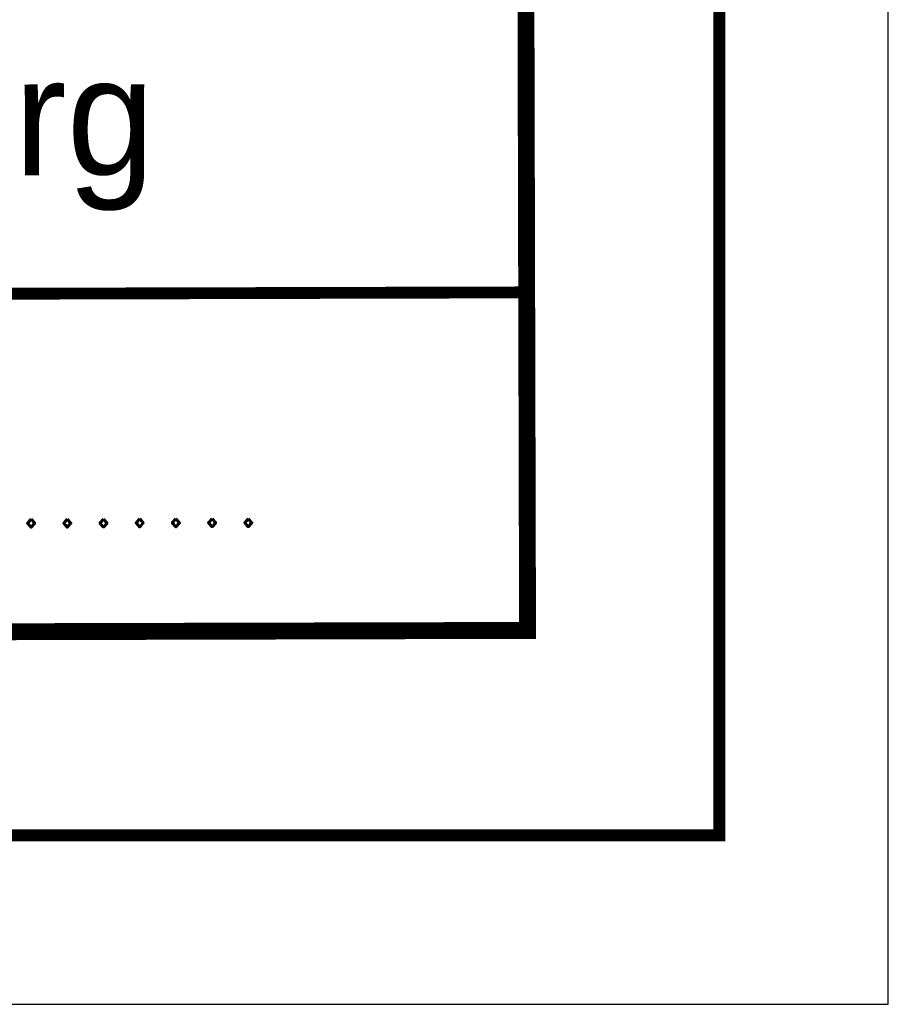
# Model space of a CAD drawing. Extents: x 0 to 1135, y 0 to 420.
# Tile 49 of 79: x 1109 to 1135, y 0 to 29. Entities that reach past the tile are written whole.
import ezdxf
from ezdxf.enums import TextEntityAlignment as Align

# ---------------------------------------------------------------- set-up
doc = ezdxf.new("R2010")
doc.units = 0
doc.header["$LTSCALE"] = 2
doc.header["$MEASUREMENT"] = 0
doc.linetypes.add('AUSGEZOGEN', pattern=[0])
doc.layers.add('LEGENDE', color=7, linetype='AUSGEZOGEN')
doc.layers.add('RAHMEN', color=250, linetype='AUSGEZOGEN')
doc.styles.add('ROMANS', font='romans.shx', dxfattribs={"width": 0.8})
doc.styles.add('UNIR-H', font='unir_h.shx', dxfattribs={"width": 0.8})

msp = doc.modelspace()

# ---------------------------------------------------------------- linework, layer by layer
at = {"layer": 'LEGENDE'}
for points, const_width in [([(1124.323, 10.811), (1124.142, 81.311)], 0.5), ([(1057.297, 20.889), (1124.297, 21.061)], 0.35), ([(959.073, 10.637), (1124.572, 11.062)], 0.5)]:
    msp.add_lwpolyline(points, dxfattribs=dict(at, const_width=const_width))
at = {"layer": 'RAHMEN'}
for p, q in [((1135, 0), (1135, 420)), ((950, 0), (1135, 0))]:
    msp.add_line(p, q, dxfattribs=at)
at = {"layer": 'RAHMEN', "const_width": 0.35}
msp.add_lwpolyline([(25, 5), (1130, 5), (1130, 415), (25, 415), (25, 5)], dxfattribs=at)

# ---------------------------------------------------------------- texts
at = {"layer": 'LEGENDE', "style": 'UNIR-H'}
msp.add_text('Dienststelle Nürnberg', height=3.5, rotation=0.1472, dxfattribs=at).set_placement((1090.788, 24.475), align=Align.CENTER)
at = {"layer": 'LEGENDE', "style": 'ROMANS'}
msp.add_text('.....................................................', height=2.5, rotation=0.1472, dxfattribs=at).set_placement((1059.808, 13.984))

doc.saveas('drawing.dxf')
